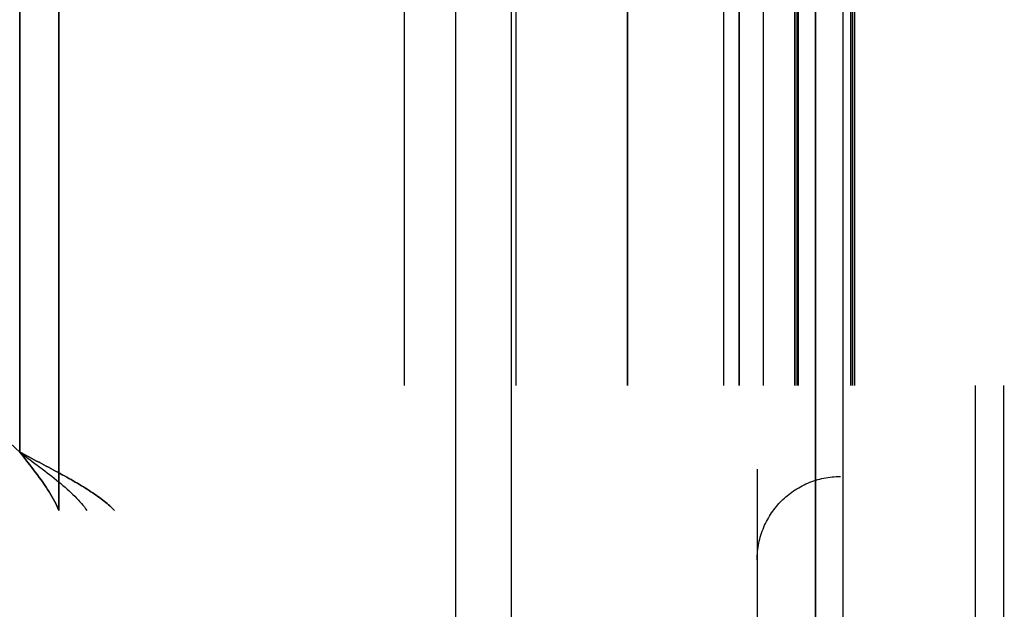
# Model space of a CAD drawing. Header units: millimetres. Extents: x -1690 to 192, y -898 to 54.
# Tile 155 of 256: x 79 to 103, y -788 to -774. Entities that reach past the tile are written whole.
import ezdxf

# ---------------------------------------------------------------- set-up
doc = ezdxf.new("R2010")
doc.units = ezdxf.units.MM
doc.header["$MEASUREMENT"] = 0
doc.layers.add('OVIDIO 186x93x72h', color=7, linetype='Continuous')

msp = doc.modelspace()

# ---------------------------------------------------------------- linework, layer by layer
at = {"layer": 'OVIDIO 186x93x72h'}
for points in [[(79.313, -422.092), (79.313, -784.02)], [(79.313, -422.092), (79.313, -784.02)], [(79.313, -784.02), (79.313, -422.092)], [(79.313, -784.02), (79.313, -422.092)], [(80.252, -785.425), (80.252, -422.092)], [(80.252, -422.092), (80.252, -785.425)], [(89.788, -795.991), (89.788, -422.092)], [(91.13, -795.991), (91.13, -422.092)], [(98.429, -733.67), (98.429, -796.919)], [(98.429, -796.919), (98.429, -733.67)], [(99.1, -796.919), (99.1, -733.67)], [(93.912, -782.419), (93.912, -747.419)], [(93.912, -747.419), (93.912, -782.419)], [(96.225, -747.419), (96.225, -782.419)], [(96.596, -747.419), (96.596, -782.419)], [(96.596, -782.419), (96.596, -747.419)], [(97.174, -747.419), (97.174, -782.419)], [(97.937, -782.419), (97.937, -747.419)], [(97.937, -747.419), (97.937, -782.419)], [(97.982, -747.419), (97.982, -782.419)], [(98.027, -782.419), (98.027, -747.419)], [(99.279, -782.419), (99.279, -747.419)], [(99.279, -747.419), (99.279, -782.419)], [(99.324, -747.419), (99.324, -782.419)], [(99.368, -747.419), (99.368, -782.419)], [(88.546, -768.209), (88.546, -782.419)], [(91.229, -768.209), (91.229, -782.419)], [(102.275, -803.656), (102.275, -782.419)], [(102.946, -782.419), (102.946, -803.656)], [(77.895, -782.683), (78.594, -783.362), (79.313, -784.02)], [(79.313, -784.02), (78.594, -783.362), (77.895, -782.683)], [(79.313, -784.02), (78.594, -783.362), (77.895, -782.683)], [(77.895, -782.683), (78.594, -783.362), (79.313, -784.02)]]:
    msp.add_lwpolyline(points, dxfattribs=at)
at = {"layer": 'OVIDIO 186x93x72h', "extrusion": (1, 0, 0)}
for points in [[(-422.092, 715.964), (-785.425, 715.964)], [(-785.425, 715.964), (-422.092, 715.964)], [(-796.919, 679.61), (-733.67, 679.61)], [(-733.67, 679.61), (-796.919, 679.61)], [(-782.158, 707.176), (-783.489, 707.842)], [(-803.656, 681.085), (-782.419, 681.085)], [(-784.02, 715.874), (-784.02, 717.374)], [(-784.02, 717.374), (-784.02, 715.874)]]:
    msp.add_lwpolyline(points, dxfattribs=at)
at = {"layer": 'OVIDIO 186x93x72h', "extrusion": (0.045678, -0.114881, 0.992329)}
for points in [[(-177.478, -631.044), (-177.478, -737.9)], [(-177.478, -737.9), (-177.478, -631.044)], [(-177.022, -737.9), (-177.022, -631.044)], [(-177.022, -631.044), (-177.022, -737.9)], [(-191.96, -724.153), (-191.96, -668.962)], [(-191.732, -723.936), (-191.732, -669.532)]]:
    msp.add_lwpolyline(points, dxfattribs=at)
at = {"layer": 'OVIDIO 186x93x72h', "extrusion": (1, -2.56846e-05, 8.30777e-08)}
for points in [[(-780.425, 676.766), (-749.425, 676.665)], [(-749.425, 676.665), (-780.425, 676.766)], [(-749.422, 677.374), (-780.422, 677.475)], [(-749.42, 678.083), (-780.42, 678.184)], [(-780.42, 678.184), (-749.42, 678.083)], [(-784.414, 680.026), (-802.41, 680.084)], [(-802.41, 680.084), (-784.414, 680.026)], [(-802.41, 678.497), (-784.419, 678.439)], [(-784.419, 678.439), (-802.41, 678.497)]]:
    msp.add_lwpolyline(points, dxfattribs=at)
at = {"layer": 'OVIDIO 186x93x72h', "extrusion": (0.894427, 0, 0.447214)}
for points in [[(-771.419, 588.742), (-771.663, 588.74), (-771.909, 588.731), (-772.157, 588.718), (-772.407, 588.698), (-772.659, 588.672), (-772.912, 588.641), (-773.165, 588.603), (-773.42, 588.559), (-773.676, 588.508), (-773.932, 588.451), (-774.189, 588.388), (-774.446, 588.318), (-774.702, 588.241), (-774.958, 588.157), (-775.213, 588.067), (-775.468, 587.97), (-775.721, 587.866), (-775.973, 587.755), (-776.223, 587.638), (-776.471, 587.514), (-776.717, 587.382), (-776.96, 587.245), (-777.201, 587.1), (-777.438, 586.949), (-777.672, 586.792), (-777.903, 586.628), (-778.13, 586.458), (-778.352, 586.282), (-778.57, 586.1), (-778.784, 585.913), (-778.993, 585.719), (-779.197, 585.521), (-779.396, 585.317), (-779.589, 585.108), (-779.777, 584.894), (-779.959, 584.676), (-780.135, 584.453), (-780.305, 584.226), (-780.468, 583.996), (-780.626, 583.762), (-780.777, 583.524), (-780.921, 583.284), (-781.059, 583.04), (-781.19, 582.795), (-781.314, 582.547), (-781.432, 582.297), (-781.543, 582.045), (-781.647, 581.791), (-781.744, 581.537), (-781.834, 581.282), (-781.917, 581.026), (-781.994, 580.769), (-782.064, 580.513), (-782.128, 580.256), (-782.185, 580), (-782.235, 579.744), (-782.279, 579.489), (-782.317, 579.235), (-782.349, 578.982), (-782.374, 578.731), (-782.394, 578.481), (-782.408, 578.233), (-782.416, 577.987), (-782.419, 577.742)], [(-782.419, 577.742), (-782.416, 577.987), (-782.408, 578.233), (-782.394, 578.481), (-782.374, 578.731), (-782.349, 578.982), (-782.317, 579.235), (-782.279, 579.489), (-782.235, 579.744), (-782.185, 580), (-782.128, 580.256), (-782.064, 580.513), (-781.994, 580.769), (-781.917, 581.026), (-781.834, 581.282), (-781.744, 581.537), (-781.647, 581.791), (-781.543, 582.045), (-781.432, 582.297), (-781.314, 582.547), (-781.19, 582.795), (-781.059, 583.04), (-780.921, 583.284), (-780.777, 583.524), (-780.626, 583.762), (-780.468, 583.996), (-780.305, 584.226), (-780.135, 584.453), (-779.959, 584.676), (-779.777, 584.894), (-779.589, 585.108), (-779.396, 585.317), (-779.197, 585.521), (-778.993, 585.719), (-778.784, 585.913), (-778.57, 586.1), (-778.352, 586.282), (-778.13, 586.458), (-777.903, 586.628), (-777.672, 586.792), (-777.438, 586.949), (-777.201, 587.1), (-776.96, 587.245), (-776.717, 587.382), (-776.471, 587.514), (-776.223, 587.638), (-775.973, 587.755), (-775.721, 587.866), (-775.468, 587.97), (-775.213, 588.067), (-774.958, 588.157), (-774.702, 588.241), (-774.446, 588.318), (-774.189, 588.388), (-773.932, 588.451), (-773.676, 588.508), (-773.42, 588.559), (-773.165, 588.603), (-772.912, 588.641), (-772.659, 588.672), (-772.407, 588.698), (-772.157, 588.718), (-771.909, 588.731), (-771.663, 588.74), (-771.419, 588.742)], [(-782.419, 577.742), (-782.416, 578.007), (-782.406, 578.272), (-782.39, 578.539), (-782.367, 578.805), (-782.338, 579.072), (-782.302, 579.339), (-782.26, 579.606), (-782.211, 579.873), (-782.155, 580.139), (-782.092, 580.403), (-782.023, 580.667), (-781.947, 580.929), (-781.865, 581.189), (-781.776, 581.448), (-781.681, 581.704), (-781.579, 581.958), (-781.471, 582.21), (-781.357, 582.458), (-781.237, 582.703), (-781.111, 582.945), (-780.979, 583.183), (-780.842, 583.418), (-780.699, 583.649), (-780.551, 583.875), (-780.397, 584.098), (-780.239, 584.315), (-780.076, 584.529), (-779.909, 584.737), (-779.737, 584.941), (-779.561, 585.139), (-779.381, 585.332), (-779.197, 585.521), (-779.009, 585.704), (-778.816, 585.884), (-778.617, 586.06), (-778.414, 586.232), (-778.205, 586.4), (-777.992, 586.563), (-777.774, 586.721), (-777.552, 586.874), (-777.325, 587.022), (-777.095, 587.165), (-776.86, 587.303), (-776.621, 587.434), (-776.38, 587.56), (-776.134, 587.68), (-775.886, 587.795), (-775.635, 587.902), (-775.381, 588.004), (-775.124, 588.099), (-774.866, 588.188), (-774.605, 588.271), (-774.343, 588.347), (-774.08, 588.416), (-773.815, 588.478), (-773.549, 588.534), (-773.283, 588.583), (-773.016, 588.626), (-772.749, 588.662), (-772.482, 588.691), (-772.215, 588.714), (-771.949, 588.73), (-771.683, 588.739), (-771.419, 588.742)], [(-782.419, 577.742), (-782.416, 577.987), (-782.408, 578.233), (-782.394, 578.481), (-782.374, 578.731), (-782.349, 578.982), (-782.317, 579.235), (-782.279, 579.489), (-782.235, 579.744), (-782.185, 580), (-782.128, 580.256), (-782.064, 580.513), (-781.994, 580.769), (-781.917, 581.026), (-781.834, 581.282), (-781.744, 581.537), (-781.647, 581.791), (-781.543, 582.045), (-781.432, 582.297), (-781.314, 582.547), (-781.19, 582.795), (-781.059, 583.04), (-780.921, 583.284), (-780.777, 583.524), (-780.626, 583.762), (-780.468, 583.996), (-780.305, 584.226), (-780.135, 584.453), (-779.959, 584.676), (-779.777, 584.894), (-779.589, 585.108), (-779.396, 585.317), (-779.197, 585.521), (-778.993, 585.719), (-778.784, 585.913), (-778.57, 586.1), (-778.352, 586.282), (-778.13, 586.458), (-777.903, 586.628), (-777.672, 586.792), (-777.438, 586.949), (-777.201, 587.1), (-776.96, 587.245), (-776.717, 587.382), (-776.471, 587.514), (-776.223, 587.638), (-775.973, 587.755), (-775.721, 587.866), (-775.468, 587.97), (-775.213, 588.067), (-774.958, 588.157), (-774.702, 588.241), (-774.446, 588.318), (-774.189, 588.388), (-773.932, 588.451), (-773.676, 588.508), (-773.42, 588.559), (-773.165, 588.603), (-772.912, 588.641), (-772.659, 588.672), (-772.407, 588.698), (-772.157, 588.718), (-771.909, 588.731), (-771.663, 588.74), (-771.419, 588.742)], [(-771.419, 588.742), (-771.663, 588.74), (-771.909, 588.731), (-772.157, 588.718), (-772.407, 588.698), (-772.659, 588.672), (-772.912, 588.641), (-773.165, 588.603), (-773.42, 588.559), (-773.676, 588.508), (-773.932, 588.451), (-774.189, 588.388), (-774.446, 588.318), (-774.702, 588.241), (-774.958, 588.157), (-775.213, 588.067), (-775.468, 587.97), (-775.721, 587.866), (-775.973, 587.755), (-776.223, 587.638), (-776.471, 587.514), (-776.717, 587.382), (-776.96, 587.245), (-777.201, 587.1), (-777.438, 586.949), (-777.672, 586.792), (-777.903, 586.628), (-778.13, 586.458), (-778.352, 586.282), (-778.57, 586.1), (-778.784, 585.913), (-778.993, 585.719), (-779.197, 585.521), (-779.396, 585.317), (-779.589, 585.108), (-779.777, 584.894), (-779.959, 584.676), (-780.135, 584.453), (-780.305, 584.226), (-780.468, 583.996), (-780.626, 583.762), (-780.777, 583.524), (-780.921, 583.284), (-781.059, 583.04), (-781.19, 582.795), (-781.314, 582.547), (-781.432, 582.297), (-781.543, 582.045), (-781.647, 581.791), (-781.744, 581.537), (-781.834, 581.282), (-781.917, 581.026), (-781.994, 580.769), (-782.064, 580.513), (-782.128, 580.256), (-782.185, 580), (-782.235, 579.744), (-782.279, 579.489), (-782.317, 579.235), (-782.349, 578.982), (-782.374, 578.731), (-782.394, 578.481), (-782.408, 578.233), (-782.416, 577.987), (-782.419, 577.742)], [(-785.425, 603.888), (-786.017, 603.1), (-786.587, 602.294), (-787.133, 601.47), (-787.654, 600.63), (-788.149, 599.774), (-788.619, 598.905), (-789.062, 598.023), (-789.478, 597.129)], [(-789.478, 597.129), (-789.062, 598.023), (-788.619, 598.905), (-788.149, 599.774), (-787.654, 600.63), (-787.133, 601.47), (-786.587, 602.294), (-786.017, 603.1), (-785.425, 603.888)], [(-785.425, 603.888), (-786.017, 603.1), (-786.587, 602.294), (-787.133, 601.47), (-787.654, 600.63), (-788.149, 599.774), (-788.619, 598.905), (-789.062, 598.023), (-789.478, 597.129)], [(-789.478, 597.129), (-789.062, 598.023), (-788.619, 598.905), (-788.149, 599.774), (-787.654, 600.63), (-787.133, 601.47), (-786.587, 602.294), (-786.017, 603.1), (-785.425, 603.888)], [(-785.425, 603.888), (-786.017, 603.1), (-786.587, 602.294), (-787.133, 601.47), (-787.654, 600.63), (-788.149, 599.774), (-788.619, 598.905), (-789.062, 598.023), (-789.478, 597.129)]]:
    msp.add_lwpolyline(points, dxfattribs=at)
at = {"layer": 'OVIDIO 186x93x72h', "extrusion": (-0.235702, 0.235702, 0.942809)}
for points in [[(479.016, 902.472), (479.016, 797.931)], [(482.991, 909.962), (482.991, 804.554)]]:
    msp.add_lwpolyline(points, dxfattribs=at)
at = {"layer": 'OVIDIO 186x93x72h', "extrusion": (0, 1, 0)}
for points in [[(-84.62, 696.942), (-87.303, 698.284)], [(-82.444, 707.842), (-81.112, 707.176)], [(-88.099, 689.985), (-90.782, 691.327)], [(-90.782, 691.327), (-88.099, 689.985)], [(-88.099, 689.985), (-93.912, 678.357)], [(-93.912, 678.357), (-88.099, 689.985)], [(-89.44, 690.656), (-95.254, 679.028)], [(-96.596, 679.699), (-90.782, 691.327)], [(-90.782, 691.327), (-96.596, 679.699)], [(-91.006, 684.171), (-93.689, 685.513)], [(-99.279, 676.569), (-99.199, 676.53), (-99.118, 676.492), (-99.035, 676.457), (-98.95, 676.422), (-98.864, 676.39), (-98.777, 676.359), (-98.688, 676.33), (-98.598, 676.303), (-98.507, 676.278), (-98.414, 676.254), (-98.32, 676.233), (-98.226, 676.214), (-98.13, 676.198), (-98.033, 676.183), (-97.935, 676.171), (-97.836, 676.161), (-97.737, 676.154), (-97.637, 676.149), (-97.537, 676.147), (-97.436, 676.147), (-97.335, 676.149), (-97.233, 676.155), (-97.131, 676.162), (-97.03, 676.173), (-96.928, 676.186), (-96.826, 676.202), (-96.725, 676.22), (-96.624, 676.241), (-96.523, 676.265), (-96.423, 676.291), (-96.324, 676.32), (-96.225, 676.352), (-96.127, 676.386), (-96.031, 676.422), (-95.935, 676.461), (-95.84, 676.503), (-95.747, 676.546), (-95.655, 676.592), (-95.564, 676.641), (-95.475, 676.691), (-95.387, 676.744), (-95.301, 676.799), (-95.216, 676.855), (-95.134, 676.914), (-95.053, 676.975), (-94.974, 677.037), (-94.897, 677.101), (-94.822, 677.166), (-94.749, 677.233), (-94.678, 677.301), (-94.609, 677.371), (-94.543, 677.442), (-94.478, 677.514), (-94.416, 677.587), (-94.356, 677.661), (-94.298, 677.736), (-94.242, 677.812), (-94.188, 677.889), (-94.137, 677.966), (-94.088, 678.043), (-94.041, 678.121), (-93.996, 678.2), (-93.953, 678.278), (-93.912, 678.357)], [(-96.596, 679.699), (-93.912, 678.357)], [(-93.912, 678.357), (-93.953, 678.278), (-93.996, 678.2), (-94.041, 678.121), (-94.088, 678.043), (-94.137, 677.966), (-94.188, 677.889), (-94.242, 677.812), (-94.298, 677.736), (-94.356, 677.661), (-94.416, 677.587), (-94.478, 677.514), (-94.543, 677.442), (-94.609, 677.371), (-94.678, 677.301), (-94.749, 677.233), (-94.822, 677.166), (-94.897, 677.101), (-94.974, 677.037), (-95.053, 676.975), (-95.134, 676.914), (-95.216, 676.855), (-95.301, 676.799), (-95.387, 676.744), (-95.475, 676.691), (-95.564, 676.641), (-95.655, 676.592), (-95.747, 676.546), (-95.84, 676.503), (-95.935, 676.461), (-96.031, 676.422), (-96.127, 676.386), (-96.225, 676.352), (-96.324, 676.32), (-96.423, 676.291), (-96.523, 676.265), (-96.624, 676.241), (-96.725, 676.22), (-96.826, 676.202), (-96.928, 676.186), (-97.03, 676.173), (-97.131, 676.162), (-97.233, 676.155), (-97.335, 676.149), (-97.436, 676.147), (-97.537, 676.147), (-97.637, 676.149), (-97.737, 676.154), (-97.836, 676.161), (-97.935, 676.171), (-98.033, 676.183), (-98.13, 676.198), (-98.226, 676.214), (-98.32, 676.233), (-98.414, 676.254), (-98.507, 676.278), (-98.598, 676.303), (-98.688, 676.33), (-98.777, 676.359), (-98.864, 676.39), (-98.95, 676.422), (-99.035, 676.457), (-99.118, 676.492), (-99.199, 676.53), (-99.279, 676.569)], [(-93.912, 678.357), (-96.596, 679.699)], [(-95.286, 676.808), (-98.385, 678.357)], [(-95.701, 679.252), (-97.251, 676.153)], [(-96.596, 679.699), (-96.606, 679.679), (-96.617, 679.66), (-96.628, 679.64), (-96.64, 679.621), (-96.652, 679.601), (-96.665, 679.582), (-96.678, 679.563), (-96.692, 679.544), (-96.707, 679.525), (-96.722, 679.507), (-96.737, 679.488), (-96.753, 679.47), (-96.77, 679.453), (-96.787, 679.435), (-96.805, 679.418), (-96.823, 679.401), (-96.842, 679.385), (-96.861, 679.369), (-96.881, 679.353), (-96.901, 679.338), (-96.922, 679.324), (-96.943, 679.309), (-96.964, 679.296), (-96.986, 679.283), (-97.009, 679.27), (-97.031, 679.258), (-97.054, 679.246), (-97.078, 679.235), (-97.101, 679.225), (-97.125, 679.215), (-97.149, 679.206), (-97.174, 679.198), (-97.199, 679.19), (-97.223, 679.183), (-97.248, 679.176), (-97.274, 679.17), (-97.299, 679.165), (-97.324, 679.16), (-97.35, 679.156), (-97.375, 679.153), (-97.4, 679.15), (-97.426, 679.148), (-97.451, 679.147), (-97.477, 679.146), (-97.502, 679.146), (-97.527, 679.147), (-97.552, 679.148), (-97.577, 679.15), (-97.601, 679.153), (-97.626, 679.156), (-97.65, 679.159), (-97.674, 679.163), (-97.698, 679.168), (-97.721, 679.173), (-97.744, 679.179), (-97.767, 679.185), (-97.79, 679.192), (-97.812, 679.199), (-97.834, 679.207), (-97.855, 679.215), (-97.876, 679.224), (-97.897, 679.233), (-97.917, 679.242), (-97.937, 679.252)], [(-97.937, 679.252), (-97.917, 679.242), (-97.897, 679.233), (-97.876, 679.224), (-97.855, 679.215), (-97.834, 679.207), (-97.812, 679.199), (-97.79, 679.192), (-97.767, 679.185), (-97.744, 679.179), (-97.721, 679.173), (-97.698, 679.168), (-97.674, 679.163), (-97.65, 679.159), (-97.626, 679.156), (-97.601, 679.153), (-97.577, 679.15), (-97.552, 679.148), (-97.527, 679.147), (-97.502, 679.146), (-97.477, 679.146), (-97.451, 679.147), (-97.426, 679.148), (-97.4, 679.15), (-97.375, 679.153), (-97.35, 679.156), (-97.324, 679.16), (-97.299, 679.165), (-97.274, 679.17), (-97.248, 679.176), (-97.223, 679.183), (-97.199, 679.19), (-97.174, 679.198), (-97.149, 679.206), (-97.125, 679.215), (-97.101, 679.225), (-97.078, 679.235), (-97.054, 679.246), (-97.031, 679.258), (-97.009, 679.27), (-96.986, 679.283), (-96.964, 679.296), (-96.943, 679.309), (-96.922, 679.324), (-96.901, 679.338), (-96.881, 679.353), (-96.861, 679.369), (-96.842, 679.385), (-96.823, 679.401), (-96.805, 679.418), (-96.787, 679.435), (-96.77, 679.453), (-96.753, 679.47), (-96.737, 679.488), (-96.722, 679.507), (-96.707, 679.525), (-96.692, 679.544), (-96.678, 679.563), (-96.665, 679.582), (-96.652, 679.601), (-96.64, 679.621), (-96.628, 679.64), (-96.617, 679.66), (-96.606, 679.679), (-96.596, 679.699)], [(-98.027, 679.297), (-97.937, 679.252)], [(-97.937, 679.252), (-99.279, 676.569)], [(-97.937, 679.252), (-98.027, 679.297)], [(-99.279, 676.569), (-97.937, 679.252)], [(-101.605, 681.085), (-98.027, 679.297)], [(-98.608, 677.91), (-102.275, 679.744)], [(-99.279, 676.569), (-99.368, 676.613)], [(-99.368, 676.613), (-99.279, 676.569)], [(-99.368, 676.613), (-102.946, 678.402)], [(-101.113, 677.485), (-99.771, 680.169)], [(-101.605, 681.085), (-102.946, 678.402)], [(-102.946, 678.402), (-101.605, 681.085)], [(-79.313, 717.374), (-79.313, 715.874)], [(-81.594, 715.964), (-80.252, 715.293)], [(-80.252, 715.293), (-81.594, 715.964)]]:
    msp.add_lwpolyline(points, dxfattribs=at)
at = {"layer": 'OVIDIO 186x93x72h', "extrusion": (0.326394, 0.003049, 0.945229)}
for points in [[(-783.325, 133.546), (-783.324, 133.502), (-783.323, 133.457), (-783.321, 133.412), (-783.318, 133.366), (-783.314, 133.321), (-783.309, 133.275), (-783.302, 133.228), (-783.295, 133.182), (-783.286, 133.135), (-783.276, 133.089), (-783.265, 133.042), (-783.253, 132.995), (-783.239, 132.948), (-783.225, 132.902), (-783.209, 132.855), (-783.191, 132.809), (-783.173, 132.762), (-783.153, 132.716), (-783.132, 132.671), (-783.11, 132.625), (-783.087, 132.58), (-783.062, 132.536), (-783.036, 132.492), (-783.009, 132.449), (-782.981, 132.406), (-782.952, 132.364), (-782.921, 132.322), (-782.89, 132.281), (-782.857, 132.241), (-782.823, 132.202), (-782.789, 132.164), (-782.753, 132.126), (-782.716, 132.09), (-782.678, 132.054), (-782.64, 132.02), (-782.601, 131.986), (-782.56, 131.954), (-782.519, 131.923), (-782.478, 131.892), (-782.436, 131.863), (-782.393, 131.835), (-782.349, 131.809), (-782.305, 131.783), (-782.261, 131.759), (-782.216, 131.736), (-782.171, 131.714), (-782.125, 131.694), (-782.079, 131.674), (-782.033, 131.656), (-781.987, 131.639), (-781.94, 131.624), (-781.894, 131.609), (-781.847, 131.596), (-781.801, 131.584), (-781.754, 131.573), (-781.708, 131.563), (-781.662, 131.555), (-781.616, 131.548), (-781.57, 131.541), (-781.524, 131.536), (-781.479, 131.532), (-781.434, 131.529), (-781.389, 131.527), (-781.344, 131.526)], [(-781.344, 131.526), (-781.389, 131.527), (-781.434, 131.529), (-781.479, 131.532), (-781.524, 131.536), (-781.57, 131.541), (-781.616, 131.548), (-781.662, 131.555), (-781.708, 131.563), (-781.754, 131.573), (-781.801, 131.584), (-781.847, 131.596), (-781.894, 131.609), (-781.94, 131.624), (-781.987, 131.639), (-782.033, 131.656), (-782.079, 131.674), (-782.125, 131.694), (-782.171, 131.714), (-782.216, 131.736), (-782.261, 131.759), (-782.305, 131.783), (-782.349, 131.809), (-782.393, 131.835), (-782.436, 131.863), (-782.478, 131.892), (-782.519, 131.923), (-782.56, 131.954), (-782.601, 131.986), (-782.64, 132.02), (-782.678, 132.054), (-782.716, 132.09), (-782.753, 132.126), (-782.789, 132.164), (-782.823, 132.202), (-782.857, 132.241), (-782.89, 132.281), (-782.921, 132.322), (-782.952, 132.364), (-782.981, 132.406), (-783.009, 132.449), (-783.036, 132.492), (-783.062, 132.536), (-783.087, 132.58), (-783.11, 132.625), (-783.132, 132.671), (-783.153, 132.716), (-783.173, 132.762), (-783.191, 132.809), (-783.209, 132.855), (-783.225, 132.902), (-783.239, 132.948), (-783.253, 132.995), (-783.265, 133.042), (-783.276, 133.089), (-783.286, 133.135), (-783.295, 133.182), (-783.302, 133.228), (-783.309, 133.275), (-783.314, 133.321), (-783.318, 133.366), (-783.321, 133.412), (-783.323, 133.457), (-783.324, 133.502), (-783.325, 133.546)], [(-783.325, 133.546), (-783.324, 133.496), (-783.323, 133.446), (-783.32, 133.396), (-783.316, 133.345), (-783.311, 133.295), (-783.305, 133.245), (-783.297, 133.196), (-783.288, 133.146), (-783.278, 133.097), (-783.267, 133.048), (-783.254, 132.999), (-783.24, 132.951), (-783.225, 132.903), (-783.209, 132.856), (-783.191, 132.809), (-783.173, 132.763), (-783.154, 132.717), (-783.133, 132.672), (-783.111, 132.628), (-783.089, 132.584), (-783.065, 132.541), (-783.041, 132.499), (-783.015, 132.458), (-782.989, 132.417), (-782.962, 132.378), (-782.934, 132.339), (-782.906, 132.301), (-782.876, 132.264), (-782.846, 132.228), (-782.816, 132.193), (-782.785, 132.159), (-782.753, 132.126), (-782.72, 132.094), (-782.687, 132.062), (-782.652, 132.031), (-782.617, 132), (-782.581, 131.97), (-782.544, 131.941), (-782.505, 131.912), (-782.466, 131.884), (-782.426, 131.857), (-782.386, 131.831), (-782.344, 131.806), (-782.302, 131.781), (-782.259, 131.758), (-782.215, 131.735), (-782.17, 131.714), (-782.125, 131.693), (-782.079, 131.674), (-782.033, 131.656), (-781.986, 131.639), (-781.938, 131.623), (-781.89, 131.608), (-781.842, 131.594), (-781.793, 131.582), (-781.744, 131.571), (-781.694, 131.561), (-781.645, 131.552), (-781.595, 131.545), (-781.545, 131.539), (-781.495, 131.534), (-781.445, 131.53), (-781.395, 131.528), (-781.344, 131.526)], [(-781.344, 131.526), (-781.389, 131.527), (-781.434, 131.529), (-781.479, 131.532), (-781.524, 131.536), (-781.57, 131.541), (-781.616, 131.548), (-781.662, 131.555), (-781.708, 131.563), (-781.754, 131.573), (-781.801, 131.584), (-781.847, 131.596), (-781.894, 131.609), (-781.94, 131.624), (-781.987, 131.639), (-782.033, 131.656), (-782.079, 131.674), (-782.125, 131.694), (-782.171, 131.714), (-782.216, 131.736), (-782.261, 131.759), (-782.305, 131.783), (-782.349, 131.809), (-782.393, 131.835), (-782.436, 131.863), (-782.478, 131.892), (-782.519, 131.923), (-782.56, 131.954), (-782.601, 131.986), (-782.64, 132.02), (-782.678, 132.054), (-782.716, 132.09), (-782.753, 132.126), (-782.789, 132.164), (-782.823, 132.202), (-782.857, 132.241), (-782.89, 132.281), (-782.921, 132.322), (-782.952, 132.364), (-782.981, 132.406), (-783.009, 132.449), (-783.036, 132.492), (-783.062, 132.536), (-783.087, 132.58), (-783.11, 132.625), (-783.132, 132.671), (-783.153, 132.716), (-783.173, 132.762), (-783.191, 132.809), (-783.209, 132.855), (-783.225, 132.902), (-783.239, 132.948), (-783.253, 132.995), (-783.265, 133.042), (-783.276, 133.089), (-783.286, 133.135), (-783.295, 133.182), (-783.302, 133.228), (-783.309, 133.275), (-783.314, 133.321), (-783.318, 133.366), (-783.321, 133.412), (-783.323, 133.457), (-783.324, 133.502), (-783.325, 133.546)], [(-783.325, 133.546), (-783.324, 133.502), (-783.323, 133.457), (-783.321, 133.412), (-783.318, 133.366), (-783.314, 133.321), (-783.309, 133.275), (-783.302, 133.228), (-783.295, 133.182), (-783.286, 133.135), (-783.276, 133.089), (-783.265, 133.042), (-783.253, 132.995), (-783.239, 132.948), (-783.225, 132.902), (-783.209, 132.855), (-783.191, 132.809), (-783.173, 132.762), (-783.153, 132.716), (-783.132, 132.671), (-783.11, 132.625), (-783.087, 132.58), (-783.062, 132.536), (-783.036, 132.492), (-783.009, 132.449), (-782.981, 132.406), (-782.952, 132.364), (-782.921, 132.322), (-782.89, 132.281), (-782.857, 132.241), (-782.823, 132.202), (-782.789, 132.164), (-782.753, 132.126), (-782.716, 132.09), (-782.678, 132.054), (-782.64, 132.02), (-782.601, 131.986), (-782.56, 131.954), (-782.519, 131.923), (-782.478, 131.892), (-782.436, 131.863), (-782.393, 131.835), (-782.349, 131.809), (-782.305, 131.783), (-782.261, 131.759), (-782.216, 131.736), (-782.171, 131.714), (-782.125, 131.694), (-782.079, 131.674), (-782.033, 131.656), (-781.987, 131.639), (-781.94, 131.624), (-781.894, 131.609), (-781.847, 131.596), (-781.801, 131.584), (-781.754, 131.573), (-781.708, 131.563), (-781.662, 131.555), (-781.616, 131.548), (-781.57, 131.541), (-781.524, 131.536), (-781.479, 131.532), (-781.434, 131.529), (-781.389, 131.527), (-781.344, 131.526)], [(-783.31, 135.034), (-783.31, 135.081), (-783.311, 135.129), (-783.313, 135.176), (-783.316, 135.225), (-783.32, 135.273), (-783.325, 135.322), (-783.332, 135.371), (-783.339, 135.42), (-783.348, 135.469), (-783.358, 135.518), (-783.369, 135.568), (-783.381, 135.617), (-783.395, 135.667), (-783.409, 135.716), (-783.425, 135.765), (-783.442, 135.815), (-783.461, 135.863), (-783.481, 135.912), (-783.501, 135.96), (-783.524, 136.008), (-783.547, 136.056), (-783.572, 136.103), (-783.597, 136.149), (-783.624, 136.195), (-783.652, 136.241), (-783.682, 136.285), (-783.712, 136.329), (-783.744, 136.372), (-783.777, 136.415), (-783.81, 136.456), (-783.845, 136.497), (-783.881, 136.536), (-783.917, 136.575), (-783.955, 136.612), (-783.994, 136.649), (-784.033, 136.684), (-784.073, 136.719), (-784.114, 136.752), (-784.156, 136.784), (-784.198, 136.814), (-784.241, 136.844), (-784.284, 136.872), (-784.328, 136.899), (-784.373, 136.925), (-784.417, 136.949), (-784.463, 136.972), (-784.508, 136.994), (-784.554, 137.014), (-784.6, 137.033), (-784.646, 137.051), (-784.693, 137.068), (-784.739, 137.083), (-784.786, 137.097), (-784.832, 137.109), (-784.879, 137.121), (-784.925, 137.131), (-784.971, 137.14), (-785.018, 137.148), (-785.063, 137.154), (-785.109, 137.16), (-785.155, 137.164), (-785.2, 137.167), (-785.244, 137.169), (-785.289, 137.17)], [(-785.289, 137.17), (-785.244, 137.169), (-785.2, 137.167), (-785.155, 137.164), (-785.109, 137.16), (-785.063, 137.154), (-785.018, 137.148), (-784.971, 137.14), (-784.925, 137.131), (-784.879, 137.121), (-784.832, 137.109), (-784.786, 137.097), (-784.739, 137.083), (-784.693, 137.068), (-784.646, 137.051), (-784.6, 137.033), (-784.554, 137.014), (-784.508, 136.994), (-784.463, 136.972), (-784.417, 136.949), (-784.373, 136.925), (-784.328, 136.899), (-784.284, 136.872), (-784.241, 136.844), (-784.198, 136.814), (-784.156, 136.784), (-784.114, 136.752), (-784.073, 136.719), (-784.033, 136.684), (-783.994, 136.649), (-783.955, 136.612), (-783.917, 136.575), (-783.881, 136.536), (-783.845, 136.497), (-783.81, 136.456), (-783.777, 136.415), (-783.744, 136.372), (-783.712, 136.329), (-783.682, 136.285), (-783.652, 136.241), (-783.624, 136.195), (-783.597, 136.149), (-783.572, 136.103), (-783.547, 136.056), (-783.524, 136.008), (-783.501, 135.96), (-783.481, 135.912), (-783.461, 135.863), (-783.442, 135.815), (-783.425, 135.765), (-783.409, 135.716), (-783.395, 135.667), (-783.381, 135.617), (-783.369, 135.568), (-783.358, 135.518), (-783.348, 135.469), (-783.339, 135.42), (-783.332, 135.371), (-783.325, 135.322), (-783.32, 135.273), (-783.316, 135.225), (-783.313, 135.176), (-783.311, 135.129), (-783.31, 135.081), (-783.31, 135.034)], [(-785.294, 136.652), (-785.249, 136.651), (-785.205, 136.649), (-785.16, 136.646), (-785.114, 136.642), (-785.069, 136.636), (-785.023, 136.63), (-784.977, 136.622), (-784.93, 136.613), (-784.884, 136.603), (-784.837, 136.592), (-784.791, 136.579), (-784.744, 136.565), (-784.698, 136.55), (-784.652, 136.533), (-784.605, 136.515), (-784.559, 136.496), (-784.513, 136.476), (-784.468, 136.454), (-784.423, 136.431), (-784.378, 136.407), (-784.333, 136.381), (-784.289, 136.354), (-784.246, 136.326), (-784.203, 136.296), (-784.161, 136.266), (-784.119, 136.234), (-784.078, 136.201), (-784.038, 136.166), (-783.999, 136.131), (-783.96, 136.095), (-783.923, 136.057), (-783.886, 136.018), (-783.85, 135.979), (-783.815, 135.938), (-783.782, 135.897), (-783.749, 135.854), (-783.717, 135.811), (-783.687, 135.767), (-783.658, 135.723), (-783.629, 135.677), (-783.602, 135.632), (-783.577, 135.585), (-783.552, 135.538), (-783.529, 135.49), (-783.507, 135.443), (-783.486, 135.394), (-783.466, 135.346), (-783.448, 135.297), (-783.43, 135.248), (-783.415, 135.198), (-783.4, 135.149), (-783.386, 135.099), (-783.374, 135.05), (-783.363, 135), (-783.353, 134.951), (-783.344, 134.902), (-783.337, 134.853), (-783.331, 134.804), (-783.325, 134.755), (-783.321, 134.707), (-783.318, 134.659), (-783.316, 134.611), (-783.315, 134.563), (-783.315, 134.516)], [(-783.315, 134.516), (-783.315, 134.563), (-783.316, 134.611), (-783.318, 134.659), (-783.321, 134.707), (-783.325, 134.755), (-783.331, 134.804), (-783.337, 134.853), (-783.344, 134.902), (-783.353, 134.951), (-783.363, 135), (-783.374, 135.05), (-783.386, 135.099), (-783.4, 135.149), (-783.415, 135.198), (-783.43, 135.248), (-783.448, 135.297), (-783.466, 135.346), (-783.486, 135.394), (-783.507, 135.443), (-783.529, 135.49), (-783.552, 135.538), (-783.577, 135.585), (-783.602, 135.632), (-783.629, 135.677), (-783.658, 135.723), (-783.687, 135.767), (-783.717, 135.811), (-783.749, 135.854), (-783.782, 135.897), (-783.815, 135.938), (-783.85, 135.979), (-783.886, 136.018), (-783.923, 136.057), (-783.96, 136.095), (-783.999, 136.131), (-784.038, 136.166), (-784.078, 136.201), (-784.119, 136.234), (-784.161, 136.266), (-784.203, 136.296), (-784.246, 136.326), (-784.289, 136.354), (-784.333, 136.381), (-784.378, 136.407), (-784.423, 136.431), (-784.468, 136.454), (-784.513, 136.476), (-784.559, 136.496), (-784.605, 136.515), (-784.652, 136.533), (-784.698, 136.55), (-784.744, 136.565), (-784.791, 136.579), (-784.837, 136.592), (-784.884, 136.603), (-784.93, 136.613), (-784.977, 136.622), (-785.023, 136.63), (-785.069, 136.636), (-785.114, 136.642), (-785.16, 136.646), (-785.205, 136.649), (-785.249, 136.651), (-785.294, 136.652)]]:
    msp.add_lwpolyline(points, dxfattribs=at)
at = {"layer": 'OVIDIO 186x93x72h', "extrusion": (-0.000995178, 0.999995, -0.002882)}
for points in [[(-101.072, 674.513), (-101.562, 675.931)], [(-101.562, 675.931), (-101.072, 674.513)], [(-101.006, 676.123), (-100.517, 674.705)], [(-98.476, 675.41), (-98.966, 676.828)], [(-99.669, 676.585), (-99.179, 675.167)], [(-99.179, 675.167), (-99.669, 676.585)]]:
    msp.add_lwpolyline(points, dxfattribs=at)
at = {"layer": 'OVIDIO 186x93x72h', "extrusion": (1.55701e-05, 0.003235, 0.999995)}
msp.add_lwpolyline([(97.03, -786.612), (97.031, -786.562), (97.033, -786.512), (97.036, -786.461), (97.04, -786.411), (97.046, -786.361), (97.053, -786.311), (97.061, -786.262), (97.071, -786.212), (97.081, -786.163), (97.093, -786.114), (97.106, -786.065), (97.121, -786.017), (97.136, -785.97), (97.153, -785.923), (97.171, -785.876), (97.19, -785.83), (97.21, -785.784), (97.231, -785.74), (97.253, -785.696), (97.276, -785.652), (97.3, -785.61), (97.325, -785.568), (97.35, -785.527), (97.377, -785.487), (97.404, -785.447), (97.433, -785.409), (97.462, -785.371), (97.491, -785.335), (97.522, -785.299), (97.553, -785.264), (97.584, -785.231), (97.616, -785.198), (97.649, -785.166), (97.683, -785.134), (97.717, -785.103), (97.753, -785.073), (97.79, -785.043), (97.827, -785.014), (97.866, -784.986), (97.905, -784.959), (97.945, -784.932), (97.986, -784.906), (98.028, -784.881), (98.071, -784.857), (98.114, -784.834), (98.158, -784.812), (98.203, -784.791), (98.248, -784.771), (98.294, -784.752), (98.341, -784.735), (98.388, -784.718), (98.436, -784.702), (98.484, -784.688), (98.532, -784.675), (98.581, -784.663), (98.631, -784.652), (98.68, -784.643), (98.73, -784.635), (98.78, -784.628), (98.83, -784.622), (98.88, -784.618), (98.93, -784.615), (98.98, -784.613), (99.03, -784.612)], dxfattribs=at)
at = {"layer": 'OVIDIO 186x93x72h', "extrusion": (0.001021, 0.999999, -0.000352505)}
for points in [[(-101.246, 678.567), (-99.84, 679.053)], [(-99.84, 679.053), (-101.246, 678.567)], [(-101.002, 677.858), (-99.84, 678.259)], [(-99.84, 677.466), (-100.757, 677.149)], [(-100.757, 677.149), (-99.84, 677.466)]]:
    msp.add_lwpolyline(points, dxfattribs=at)
at = {"layer": 'OVIDIO 186x93x72h', "extrusion": (1, -5.03615e-08, -1.55699e-05)}
for points in [[(-782.419, 679.33), (-782.424, 677.743)], [(-782.424, 677.743), (-782.419, 679.33)]]:
    msp.add_lwpolyline(points, dxfattribs=at)
at = {"layer": 'OVIDIO 186x93x72h', "extrusion": (1, -5.03618e-08, -1.557e-05)}
for points in [[(-783.008, 678.233), (-783.003, 679.82)], [(-784.422, 678.44), (-784.416, 680.027)], [(-784.416, 680.027), (-784.422, 678.44)]]:
    msp.add_lwpolyline(points, dxfattribs=at)
at = {"layer": 'OVIDIO 186x93x72h', "extrusion": (0.276089, 0.12261, 0.953279)}
for points in [[(-765.226, 400.629), (-765.226, 428.176)], [(-765.131, 400.629), (-765.131, 427.656)]]:
    msp.add_lwpolyline(points, dxfattribs=at)
at = {"layer": 'OVIDIO 186x93x72h', "extrusion": (0, 1.53093e-05, 1)}
msp.add_lwpolyline([(97.04, -802.423), (97.041, -784.429)], dxfattribs=at)
at = {"layer": 'OVIDIO 186x93x72h', "extrusion": (0, 0.894427, -0.447214)}
for points in [[(-79.222, 288.064), (-79.815, 287.276), (-80.384, 286.47), (-80.93, 285.646), (-81.451, 284.806), (-81.946, 283.951), (-82.416, 283.082), (-82.859, 282.199), (-83.275, 281.305)], [(-83.275, 281.305), (-82.859, 282.199), (-82.416, 283.082), (-81.946, 283.951), (-81.451, 284.806), (-80.93, 285.646), (-80.384, 286.47), (-79.815, 287.276), (-79.222, 288.064)], [(-79.222, 288.064), (-79.815, 287.276), (-80.384, 286.47), (-80.93, 285.646), (-81.451, 284.806), (-81.946, 283.951), (-82.416, 283.082), (-82.859, 282.199), (-83.275, 281.305)], [(-79.222, 288.064), (-79.815, 287.276), (-80.384, 286.47), (-80.93, 285.646), (-81.451, 284.806), (-81.946, 283.951), (-82.416, 283.082), (-82.859, 282.199), (-83.275, 281.305)]]:
    msp.add_lwpolyline(points, dxfattribs=at)
at = {"layer": 'OVIDIO 186x93x72h'}
for points in [[(79.313, -784.02, 715.874), (79.362, -784.083, 715.872), (79.41, -784.145, 715.869), (79.458, -784.207, 715.863), (79.506, -784.268, 715.856), (79.554, -784.329, 715.846), (79.601, -784.39, 715.833), (79.647, -784.451, 715.819), (79.693, -784.511, 715.802), (79.738, -784.57, 715.784), (79.782, -784.629, 715.763), (79.825, -784.688, 715.74), (79.866, -784.747, 715.716), (79.907, -784.805, 715.689), (79.946, -784.863, 715.661), (79.984, -784.921, 715.631), (80.021, -784.978, 715.599), (80.056, -785.035, 715.566), (80.089, -785.091, 715.531), (80.121, -785.148, 715.495), (80.151, -785.204, 715.457), (80.179, -785.26, 715.418), (80.205, -785.315, 715.377), (80.23, -785.37, 715.336), (80.252, -785.425, 715.293)], [(81.594, -785.425, 715.964), (81.567, -785.397, 716.017), (81.538, -785.369, 716.069), (81.509, -785.341, 716.12), (81.478, -785.314, 716.171), (81.446, -785.286, 716.221), (81.413, -785.257, 716.27), (81.379, -785.229, 716.319), (81.343, -785.201, 716.366), (81.307, -785.173, 716.413), (81.27, -785.144, 716.459), (81.231, -785.116, 716.504), (81.192, -785.087, 716.548), (81.151, -785.059, 716.591), (81.11, -785.03, 716.633), (81.068, -785.002, 716.674), (81.025, -784.973, 716.714), (80.98, -784.944, 716.753), (80.935, -784.916, 716.791), (80.89, -784.887, 716.828), (80.843, -784.858, 716.864), (80.795, -784.829, 716.898), (80.747, -784.8, 716.932), (80.698, -784.771, 716.965), (80.648, -784.742, 716.996), (80.598, -784.713, 717.026), (80.547, -784.683, 717.055), (80.495, -784.654, 717.083), (80.443, -784.625, 717.11), (80.39, -784.595, 717.135), (80.336, -784.566, 717.159), (80.282, -784.536, 717.182), (80.228, -784.507, 717.204), (80.173, -784.477, 717.224), (80.118, -784.447, 717.243), (80.062, -784.417, 717.261), (80.006, -784.387, 717.278), (79.949, -784.357, 717.293), (79.892, -784.327, 717.307), (79.835, -784.296, 717.319), (79.778, -784.266, 717.331), (79.72, -784.236, 717.341), (79.662, -784.205, 717.349), (79.604, -784.174, 717.357), (79.546, -784.144, 717.363), (79.488, -784.113, 717.368), (79.43, -784.082, 717.371), (79.371, -784.051, 717.373), (79.313, -784.02, 717.374)], [(79.313, -784.02, 716.628), (79.374, -784.066, 716.627), (79.434, -784.111, 716.624), (79.495, -784.157, 716.618), (79.556, -784.202, 716.61), (79.616, -784.247, 716.6), (79.676, -784.292, 716.588), (79.736, -784.337, 716.574), (79.795, -784.382, 716.558), (79.854, -784.427, 716.54), (79.913, -784.471, 716.52), (79.97, -784.516, 716.498), (80.027, -784.56, 716.474), (80.084, -784.604, 716.448), (80.139, -784.649, 716.42), (80.194, -784.693, 716.39), (80.248, -784.737, 716.359), (80.301, -784.78, 716.325), (80.353, -784.824, 716.29), (80.403, -784.868, 716.254), (80.452, -784.911, 716.215), (80.501, -784.955, 716.175), (80.547, -784.998, 716.133), (80.593, -785.041, 716.09), (80.637, -785.084, 716.045), (80.679, -785.127, 715.998), (80.72, -785.17, 715.95), (80.759, -785.213, 715.9), (80.796, -785.255, 715.849), (80.832, -785.298, 715.797), (80.866, -785.34, 715.743), (80.897, -785.383, 715.687), (80.927, -785.425, 715.631)], [(79.313, -784.02, 717.374), (79.371, -784.051, 717.373), (79.43, -784.082, 717.371), (79.488, -784.113, 717.368), (79.546, -784.144, 717.363), (79.604, -784.174, 717.357), (79.662, -784.205, 717.349), (79.72, -784.236, 717.341), (79.778, -784.266, 717.331), (79.835, -784.296, 717.319), (79.892, -784.327, 717.307), (79.949, -784.357, 717.293), (80.006, -784.387, 717.278), (80.062, -784.417, 717.261), (80.118, -784.447, 717.243), (80.173, -784.477, 717.224), (80.228, -784.507, 717.204), (80.282, -784.536, 717.182), (80.336, -784.566, 717.159), (80.39, -784.595, 717.135), (80.443, -784.625, 717.11), (80.495, -784.654, 717.083), (80.547, -784.683, 717.055), (80.598, -784.713, 717.026), (80.648, -784.742, 716.996), (80.698, -784.771, 716.965), (80.747, -784.8, 716.932), (80.795, -784.829, 716.898), (80.843, -784.858, 716.864), (80.89, -784.887, 716.828), (80.935, -784.916, 716.791), (80.98, -784.944, 716.753), (81.025, -784.973, 716.714), (81.068, -785.002, 716.674), (81.11, -785.03, 716.633), (81.151, -785.059, 716.591), (81.192, -785.087, 716.548), (81.231, -785.116, 716.504), (81.27, -785.144, 716.459), (81.307, -785.173, 716.413), (81.343, -785.201, 716.366), (81.379, -785.229, 716.319), (81.413, -785.257, 716.27), (81.446, -785.286, 716.221), (81.478, -785.314, 716.171), (81.509, -785.341, 716.12), (81.538, -785.369, 716.069), (81.567, -785.397, 716.017), (81.594, -785.425, 715.964)], [(80.252, -785.425, 715.293), (80.23, -785.37, 715.336), (80.205, -785.315, 715.377), (80.179, -785.26, 715.418), (80.151, -785.204, 715.457), (80.121, -785.148, 715.495), (80.089, -785.091, 715.531), (80.056, -785.035, 715.566), (80.021, -784.978, 715.599), (79.984, -784.921, 715.631), (79.946, -784.863, 715.661), (79.907, -784.805, 715.689), (79.866, -784.747, 715.716), (79.825, -784.688, 715.74), (79.782, -784.629, 715.763), (79.738, -784.57, 715.784), (79.693, -784.511, 715.802), (79.647, -784.451, 715.819), (79.601, -784.39, 715.833), (79.554, -784.329, 715.846), (79.506, -784.268, 715.856), (79.458, -784.207, 715.863), (79.41, -784.145, 715.869), (79.362, -784.083, 715.872), (79.313, -784.02, 715.874)]]:
    msp.add_polyline3d(points, dxfattribs=at)

doc.saveas('drawing.dxf')
